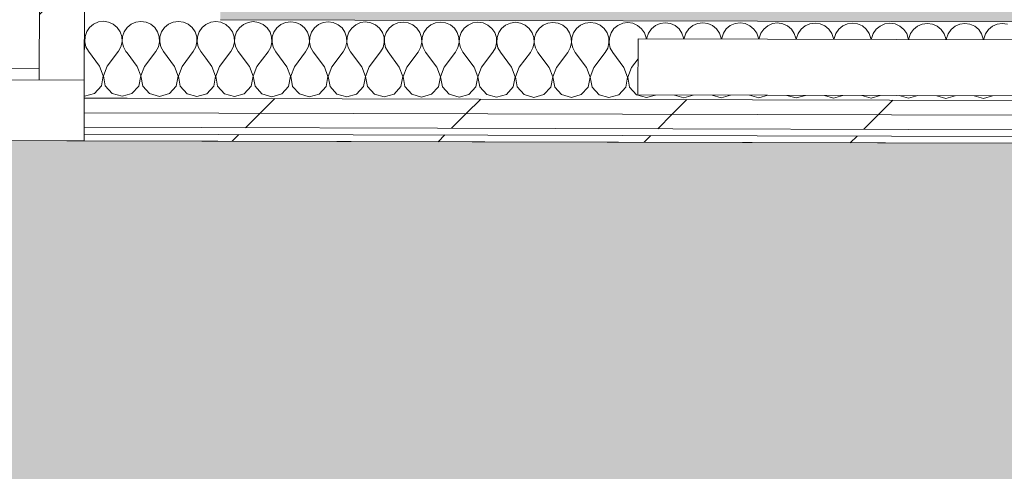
# Model space of a CAD drawing. Header units: millimetres. Extents: x -30280 to 19093, y -19284 to 4746.
# Tile 117 of 256: x -10846 to -9970, y -15730 to -15329. Entities that reach past the tile are written whole.
import ezdxf

# ---------------------------------------------------------------- set-up
doc = ezdxf.new("R2010")
doc.units = ezdxf.units.MM
doc.header["$MEASUREMENT"] = 0
doc.linetypes.add('Wipeout_Contour', pattern=[1000, 0, -1000])
for name, color, linetype in [('Nuevo_07_CR_Cel Ras pladur', 7, 'Continuous'), ('Nuevo_08_E_Envans secs', 7, 'Continuous'), ('Nuevo_Ventanas Archicad', 7, 'Continuous')]:
    doc.layers.add(name, color=color, linetype=linetype)
for name, color, linetype, lineweight, true_color in [('Nuevo_07_CR_Cel Ras pladur_Pluma_Nº__102', 7, 'Continuous', 5, 0xcccccc), ('Nuevo_08_E_Envans secs_Pluma_Nº__102', 7, 'Continuous', 5, 0xcccccc), ('Nuevo_08_E_Envans secs_Pluma_Nº__171', 171, 'Continuous', 13, 0xaaaaff), ('Nuevo_08_E_Envans secs_Pluma_Nº__177', 7, 'Continuous', 15, 0xf7e046), ('Nuevo_08_E_Envans secs_Pluma_Nº__79', 7, 'Continuous', 5, 0xaaffd5)]:
    doc.layers.add(name, color=color, linetype=linetype, lineweight=lineweight, true_color=true_color)
doc.layers.add('Nuevo_08_E_Envans secs_Pluma_Nº__1', color=7, linetype='Continuous', lineweight=5)
doc.layers.add('Nuevo_Ventanas Archicad_Pluma_Nº__1', color=7, linetype='Continuous', lineweight=5)
pattern_1 = [(45, (0, 0), (-183.8478, 183.8478), [195, -65]), (45, (7e-14, 183.85), (-183.8478, 183.8478), [195, -65])]

# ---------------------------------------------------------------- blocks, each defined once
blk = doc.blocks.new('Forjado_6_1', base_point=(-13089.3, -16963.7))
at = {"layer": 'Nuevo_07_CR_Cel Ras pladur_Pluma_Nº__102', "linetype": 'Continuous', "lineweight": 0, "true_color": 0x333333}
h = blk.add_hatch(color=250, dxfattribs=at)
h.paths.add_polyline_path([(-13089.3, -16963.7), (-12936.6, -16963.7), (-12936.6, -16660.98), (-12309.19, -16660.98), (-12309.19, -16937.98), (-7420.89, -16937.98), (-7420.89, -16580.98), (-6964.89, -16580.98), (-6964.89, -16937.98), (-3950.4, -16937.98), (-3949.3, -15453.52), (-13089.3, -15430.87)])
h.paths.add_polyline_path([(-12719.58, -15874.06), (-4319.58, -15874.06), (-4319.58, -16474.06), (-12719.58, -16474.06)], flags=0)
at = {"layer": 'Nuevo_07_CR_Cel Ras pladur_Pluma_Nº__102', "color": 254, "linetype": 'Continuous', "lineweight": 5, "true_color": 0xcccccc, "flags": 128}
blk.add_lwpolyline([(-13089.3, -16963.7), (-12936.6, -16963.7), (-12936.6, -16660.98), (-12309.19, -16660.98), (-12309.19, -16937.98), (-7420.89, -16937.98), (-7420.89, -16580.98), (-6964.89, -16580.98), (-6964.89, -16937.98), (-3950.4, -16937.98), (-3949.3, -15453.52), (-13089.3, -15430.87)], close=True, dxfattribs=at)
blk = doc.blocks.new('*X417')
at = {"layer": 'Nuevo_08_E_Envans secs_Pluma_Nº__102', "color": 254, "linetype": 'Continuous', "lineweight": 5, "true_color": 0xcccccc}
for p, q in [((-10783.67, -15335.68), (-10786.29, -15339.46)), ((-10780.13, -15332.75), (-10783.67, -15335.68)), ((-10775.91, -15330.91), (-10780.13, -15332.75)), ((-10771.36, -15330.28), (-10775.91, -15330.91)), ((-10766.8, -15330.93), (-10771.36, -15330.28)), ((-10762.6, -15332.79), (-10766.8, -15330.93)), ((-10759.07, -15335.74), (-10762.6, -15332.79)), ((-10756.47, -15339.53), (-10759.07, -15335.74)), ((-10750.34, -15335.76), (-10752.95, -15339.54)), ((-10750.33, -15335.75), (-10750.34, -15335.76)), ((-10788.35, -15343.81), (-10788.38, -15343.71)), ((-10788.14, -15348.41), (-10788.35, -15343.81)), ((-10787.77, -15343.81), (-10788, -15348.41)), ((-10786.29, -15339.46), (-10787.77, -15343.81)), ((-10755.01, -15343.89), (-10756.47, -15339.53)), ((-10754.8, -15348.49), (-10755.01, -15343.89)), ((-10754.43, -15343.9), (-10754.67, -15348.49)), ((-10752.95, -15339.54), (-10754.43, -15343.9)), ((-10788.4, -15349.51), (-10788.14, -15348.41)), ((-10788, -15348.41), (-10786.97, -15352.89)), ((-10786.97, -15352.89), (-10784.76, -15356.92)), ((-10758.09, -15356.98), (-10755.86, -15352.96)), ((-10755.86, -15352.96), (-10754.8, -15348.49)), ((-10754.67, -15348.49), (-10753.64, -15352.97)), ((-10753.64, -15352.97), (-10751.42, -15357)), ((-10774.79, -15370.28), (-10784.76, -15356.92)), ((-10768.12, -15370.29), (-10758.09, -15356.98)), ((-10750.36, -15358.42), (-10751.42, -15357)), ((-10771.55, -15378.79), (-10774.79, -15370.28)), ((-10768.12, -15370.29), (-10771.41, -15378.79)), ((-10773.26, -15387.73), (-10771.55, -15378.79)), ((-10771.41, -15378.79), (-10769.74, -15387.74)), ((-10779.42, -15394.44), (-10773.26, -15387.73)), ((-10769.74, -15387.74), (-10763.61, -15394.48)), ((-10788.51, -15396.82), (-10788.19, -15396.91)), ((-10788.19, -15396.91), (-10779.42, -15394.44)), ((-10763.61, -15394.48), (-10754.86, -15396.99)), ((-10754.86, -15396.99), (-10750.42, -15395.74))]:
    blk.add_line(p, q, dxfattribs=at)
blk = doc.blocks.new('*X418')
at = {"layer": 'Nuevo_08_E_Envans secs_Pluma_Nº__102', "color": 254, "linetype": 'Continuous', "lineweight": 5, "true_color": 0xcccccc}
for p, q in [((-10746.79, -15332.83), (-10750.33, -15335.75)), ((-10742.58, -15330.99), (-10746.79, -15332.83)), ((-10738.02, -15330.37), (-10742.58, -15330.99)), ((-10733.47, -15331.01), (-10738.02, -15330.37)), ((-10729.27, -15332.88), (-10733.47, -15331.01)), ((-10725.74, -15335.82), (-10729.27, -15332.88)), ((-10723.14, -15339.62), (-10725.74, -15335.82)), ((-10717.01, -15335.84), (-10719.62, -15339.63)), ((-10713.46, -15332.92), (-10717.01, -15335.84)), ((-10709.25, -15331.07), (-10713.46, -15332.92)), ((-10704.69, -15330.45), (-10709.25, -15331.07)), ((-10700.14, -15331.09), (-10704.69, -15330.45)), ((-10695.94, -15332.96), (-10700.14, -15331.09)), ((-10692.4, -15335.9), (-10695.94, -15332.96)), ((-10689.81, -15339.7), (-10692.4, -15335.9)), ((-10683.67, -15335.92), (-10686.29, -15339.71)), ((-10680.33, -15333.16), (-10683.67, -15335.92)), ((-10721.68, -15343.98), (-10723.14, -15339.62)), ((-10721.47, -15348.57), (-10721.68, -15343.98)), ((-10721.1, -15343.98), (-10721.34, -15348.57)), ((-10719.62, -15339.63), (-10721.1, -15343.98)), ((-10688.35, -15344.06), (-10689.81, -15339.7)), ((-10688.14, -15348.65), (-10688.35, -15344.06)), ((-10687.77, -15344.06), (-10688, -15348.65)), ((-10686.29, -15339.71), (-10687.77, -15344.06)), ((-10724.76, -15357.07), (-10722.52, -15353.05)), ((-10722.52, -15353.05), (-10721.47, -15348.57)), ((-10721.34, -15348.57), (-10720.31, -15353.05)), ((-10720.31, -15353.05), (-10718.09, -15357.08)), ((-10691.42, -15357.15), (-10689.19, -15353.13)), ((-10689.19, -15353.13), (-10688.14, -15348.65)), ((-10688, -15348.65), (-10686.97, -15353.14)), ((-10686.97, -15353.14), (-10684.76, -15357.17)), ((-10741.46, -15370.36), (-10750.36, -15358.42)), ((-10734.79, -15370.37), (-10724.76, -15357.07)), ((-10708.12, -15370.44), (-10718.09, -15357.08)), ((-10701.46, -15370.46), (-10691.42, -15357.15)), ((-10680.37, -15363.05), (-10684.76, -15357.17)), ((-10738.21, -15378.87), (-10741.46, -15370.36)), ((-10734.79, -15370.37), (-10738.08, -15378.87)), ((-10704.88, -15378.95), (-10708.12, -15370.44)), ((-10701.46, -15370.46), (-10704.74, -15378.95)), ((-10739.93, -15387.82), (-10738.21, -15378.87)), ((-10738.08, -15378.87), (-10736.41, -15387.82)), ((-10706.59, -15387.9), (-10704.88, -15378.95)), ((-10704.74, -15378.95), (-10703.07, -15387.91)), ((-10746.09, -15394.52), (-10739.93, -15387.82)), ((-10736.41, -15387.82), (-10730.28, -15394.56)), ((-10712.75, -15394.61), (-10706.59, -15387.9)), ((-10703.07, -15387.91), (-10696.95, -15394.65)), ((-10750.42, -15395.74), (-10746.09, -15394.52)), ((-10730.28, -15394.56), (-10721.52, -15397.07)), ((-10721.52, -15397.07), (-10712.75, -15394.61)), ((-10696.95, -15394.65), (-10688.19, -15397.16)), ((-10688.19, -15397.16), (-10680.42, -15394.97))]:
    blk.add_line(p, q, dxfattribs=at)
blk = doc.blocks.new('*X419')
at = {"layer": 'Nuevo_08_E_Envans secs_Pluma_Nº__102', "color": 254, "linetype": 'Continuous', "lineweight": 5, "true_color": 0xcccccc}
for p, q in [((-10680.13, -15333), (-10680.33, -15333.16)), ((-10675.91, -15331.15), (-10680.13, -15333)), ((-10671.36, -15330.53), (-10675.91, -15331.15)), ((-10666.81, -15331.18), (-10671.36, -15330.53)), ((-10662.6, -15333.04), (-10666.81, -15331.18)), ((-10659.07, -15335.99), (-10662.6, -15333.04)), ((-10656.47, -15339.78), (-10659.07, -15335.99)), ((-10650.34, -15336.01), (-10652.95, -15339.79)), ((-10646.79, -15333.08), (-10650.34, -15336.01)), ((-10642.58, -15331.24), (-10646.79, -15333.08)), ((-10638.02, -15330.61), (-10642.58, -15331.24)), ((-10633.47, -15331.26), (-10638.02, -15330.61)), ((-10629.27, -15333.13), (-10633.47, -15331.26)), ((-10625.74, -15336.07), (-10629.27, -15333.13)), ((-10623.14, -15339.86), (-10625.74, -15336.07)), ((-10617.01, -15336.09), (-10619.62, -15339.87)), ((-10613.46, -15333.16), (-10617.01, -15336.09)), ((-10609.25, -15331.32), (-10613.46, -15333.16)), ((-10604.69, -15330.7), (-10609.25, -15331.32)), ((-10600.14, -15331.34), (-10604.69, -15330.7)), ((-10595.94, -15333.21), (-10600.14, -15331.34)), ((-10592.4, -15336.15), (-10595.94, -15333.21)), ((-10580.13, -15333.25), (-10583.67, -15336.17)), ((-10575.91, -15331.4), (-10580.13, -15333.25)), ((-10571.36, -15330.78), (-10575.91, -15331.4)), ((-10566.81, -15331.43), (-10571.36, -15330.78)), ((-10562.6, -15333.29), (-10566.81, -15331.43)), ((-10559.07, -15336.23), (-10562.6, -15333.29)), ((-10546.79, -15333.33), (-10550.34, -15336.25)), ((-10542.58, -15331.49), (-10546.79, -15333.33)), ((-10538.03, -15330.86), (-10542.58, -15331.49)), ((-10533.47, -15331.51), (-10538.03, -15330.86)), ((-10529.27, -15333.37), (-10533.47, -15331.51)), ((-10525.74, -15336.32), (-10529.27, -15333.37)), ((-10513.46, -15333.41), (-10517.01, -15336.34)), ((-10509.25, -15331.57), (-10513.46, -15333.41)), ((-10504.69, -15330.94), (-10509.25, -15331.57)), ((-10500.14, -15331.59), (-10504.69, -15330.94)), ((-10495.94, -15333.46), (-10500.14, -15331.59)), ((-10492.4, -15336.4), (-10495.94, -15333.46)), ((-10480.13, -15333.49), (-10483.68, -15336.42)), ((-10475.91, -15331.65), (-10480.13, -15333.49)), ((-10471.36, -15331.03), (-10475.91, -15331.65)), ((-10466.81, -15331.67), (-10471.36, -15331.03)), ((-10462.6, -15333.54), (-10466.81, -15331.67)), ((-10459.07, -15336.48), (-10462.6, -15333.54)), ((-10446.79, -15333.58), (-10450.34, -15336.5)), ((-10442.58, -15331.73), (-10446.79, -15333.58)), ((-10438.03, -15331.11), (-10442.58, -15331.73)), ((-10433.47, -15331.76), (-10438.03, -15331.11)), ((-10429.27, -15333.62), (-10433.47, -15331.76)), ((-10425.74, -15336.56), (-10429.27, -15333.62)), ((-10413.46, -15333.66), (-10417.01, -15336.59)), ((-10409.25, -15331.82), (-10413.46, -15333.66)), ((-10404.69, -15331.19), (-10409.25, -15331.82)), ((-10400.14, -15331.84), (-10404.69, -15331.19)), ((-10395.94, -15333.7), (-10400.14, -15331.84)), ((-10392.4, -15336.65), (-10395.94, -15333.7)), ((-10380.13, -15333.74), (-10383.68, -15336.67)), ((-10375.92, -15331.9), (-10380.13, -15333.74)), ((-10371.36, -15331.28), (-10375.92, -15331.9)), ((-10366.81, -15331.92), (-10371.36, -15331.28)), ((-10362.6, -15333.79), (-10366.81, -15331.92)), ((-10359.07, -15336.73), (-10362.6, -15333.79)), ((-10346.79, -15333.83), (-10350.34, -15336.75)), ((-10342.58, -15331.98), (-10346.79, -15333.83)), ((-10338.03, -15331.36), (-10342.58, -15331.98)), ((-10333.47, -15332), (-10338.03, -15331.36)), ((-10329.27, -15333.87), (-10333.47, -15332)), ((-10325.74, -15336.81), (-10329.27, -15333.87)), ((-10313.46, -15333.91), (-10317.01, -15336.83)), ((-10309.25, -15332.06), (-10313.46, -15333.91)), ((-10304.69, -15331.44), (-10309.25, -15332.06)), ((-10300.14, -15332.09), (-10304.69, -15331.44)), ((-10295.94, -15333.95), (-10300.14, -15332.09)), ((-10292.4, -15336.89), (-10295.94, -15333.95)), ((-10280.13, -15333.99), (-10283.68, -15336.92)), ((-10275.92, -15332.15), (-10280.13, -15333.99)), ((-10271.36, -15331.52), (-10275.92, -15332.15)), ((-10266.81, -15332.17), (-10271.36, -15331.52)), ((-10262.6, -15334.03), (-10266.81, -15332.17)), ((-10259.07, -15336.98), (-10262.6, -15334.03)), ((-10246.79, -15334.07), (-10250.34, -15337)), ((-10242.58, -15332.23), (-10246.79, -15334.07)), ((-10238.03, -15331.61), (-10242.58, -15332.23)), ((-10233.47, -15332.25), (-10238.03, -15331.61)), ((-10229.27, -15334.12), (-10233.47, -15332.25)), ((-10225.74, -15337.06), (-10229.27, -15334.12)), ((-10213.46, -15334.16), (-10217.01, -15337.08)), ((-10209.25, -15332.31), (-10213.46, -15334.16)), ((-10204.69, -15331.69), (-10209.25, -15332.31)), ((-10200.14, -15332.33), (-10204.69, -15331.69)), ((-10195.94, -15334.2), (-10200.14, -15332.33)), ((-10192.4, -15337.14), (-10195.94, -15334.2)), ((-10180.13, -15334.24), (-10183.68, -15337.16)), ((-10175.92, -15332.39), (-10180.13, -15334.24)), ((-10171.36, -15331.77), (-10175.92, -15332.39)), ((-10166.81, -15332.42), (-10171.36, -15331.77)), ((-10162.6, -15334.28), (-10166.81, -15332.42)), ((-10159.07, -15337.22), (-10162.6, -15334.28)), ((-10146.79, -15334.32), (-10150.34, -15337.25)), ((-10142.58, -15332.48), (-10146.79, -15334.32)), ((-10138.03, -15331.85), (-10142.58, -15332.48)), ((-10133.47, -15332.5), (-10138.03, -15331.85)), ((-10129.27, -15334.36), (-10133.47, -15332.5)), ((-10125.74, -15337.31), (-10129.27, -15334.36)), ((-10113.46, -15334.4), (-10117.01, -15337.33)), ((-10109.25, -15332.56), (-10113.46, -15334.4)), ((-10104.69, -15331.94), (-10109.25, -15332.56)), ((-10100.14, -15332.58), (-10104.69, -15331.94)), ((-10095.94, -15334.45), (-10100.14, -15332.58)), ((-10092.4, -15337.39), (-10095.94, -15334.45)), ((-10080.13, -15334.49), (-10083.68, -15337.41)), ((-10075.92, -15332.64), (-10080.13, -15334.49)), ((-10071.36, -15332.02), (-10075.92, -15332.64)), ((-10066.81, -15332.66), (-10071.36, -15332.02)), ((-10062.6, -15334.53), (-10066.81, -15332.66)), ((-10059.07, -15337.47), (-10062.6, -15334.53)), ((-10046.8, -15334.57), (-10050.34, -15337.49)), ((-10042.58, -15332.72), (-10046.8, -15334.57)), ((-10038.03, -15332.1), (-10042.58, -15332.72)), ((-10033.47, -15332.75), (-10038.03, -15332.1)), ((-10029.27, -15334.61), (-10033.47, -15332.75)), ((-10025.74, -15337.55), (-10029.27, -15334.61)), ((-10013.46, -15334.65), (-10017.01, -15337.58)), ((-10009.25, -15332.81), (-10013.46, -15334.65)), ((-10004.69, -15332.18), (-10009.25, -15332.81)), ((-10000.14, -15332.83), (-10004.69, -15332.18)), ((-9995.94, -15334.69), (-10000.14, -15332.83)), ((-9992.4, -15337.64), (-9995.94, -15334.69)), ((-9980.13, -15334.73), (-9983.68, -15337.66)), ((-9975.92, -15332.89), (-9980.13, -15334.73)), ((-9971.36, -15332.27), (-9975.92, -15332.89)), ((-9966.81, -15332.91), (-9971.36, -15332.27)), ((-10655.02, -15344.14), (-10656.47, -15339.78)), ((-10654.8, -15348.74), (-10655.02, -15344.14)), ((-10654.44, -15344.14), (-10654.67, -15348.74)), ((-10652.95, -15339.79), (-10654.44, -15344.14)), ((-10621.68, -15344.23), (-10623.14, -15339.86)), ((-10621.47, -15348.82), (-10621.68, -15344.23)), ((-10621.1, -15344.23), (-10621.34, -15348.82)), ((-10619.62, -15339.87), (-10621.1, -15344.23)), ((-10589.81, -15339.95), (-10592.4, -15336.15)), ((-10588.35, -15344.31), (-10589.81, -15339.95)), ((-10588.14, -15348.9), (-10588.35, -15344.31)), ((-10587.77, -15344.31), (-10588, -15348.9)), ((-10586.29, -15339.96), (-10587.77, -15344.31)), ((-10583.67, -15336.17), (-10586.29, -15339.96)), ((-10556.47, -15340.03), (-10559.07, -15336.23)), ((-10555.02, -15344.39), (-10556.47, -15340.03)), ((-10554.8, -15348.98), (-10555.02, -15344.39)), ((-10554.44, -15344.39), (-10554.67, -15348.98)), ((-10552.96, -15340.04), (-10554.44, -15344.39)), ((-10550.34, -15336.25), (-10552.96, -15340.04)), ((-10523.14, -15340.11), (-10525.74, -15336.32)), ((-10521.68, -15344.47), (-10523.14, -15340.11)), ((-10521.47, -15349.07), (-10521.68, -15344.47)), ((-10521.1, -15344.47), (-10521.34, -15349.07)), ((-10519.62, -15340.12), (-10521.1, -15344.47)), ((-10517.01, -15336.34), (-10519.62, -15340.12)), ((-10489.81, -15340.19), (-10492.4, -15336.4)), ((-10488.35, -15344.56), (-10489.81, -15340.19)), ((-10488.14, -15349.15), (-10488.35, -15344.56)), ((-10487.77, -15344.56), (-10488, -15349.15)), ((-10486.29, -15340.2), (-10487.77, -15344.56)), ((-10483.68, -15336.42), (-10486.29, -15340.2)), ((-10456.47, -15340.28), (-10459.07, -15336.48)), ((-10455.02, -15344.64), (-10456.47, -15340.28)), ((-10454.8, -15349.23), (-10455.02, -15344.64)), ((-10454.44, -15344.64), (-10454.67, -15349.23)), ((-10452.96, -15340.29), (-10454.44, -15344.64)), ((-10450.34, -15336.5), (-10452.96, -15340.29)), ((-10423.14, -15340.36), (-10425.74, -15336.56)), ((-10421.68, -15344.72), (-10423.14, -15340.36)), ((-10421.47, -15349.31), (-10421.68, -15344.72)), ((-10421.1, -15344.72), (-10421.34, -15349.31)), ((-10419.62, -15340.37), (-10421.1, -15344.72)), ((-10417.01, -15336.59), (-10419.62, -15340.37)), ((-10389.81, -15340.44), (-10392.4, -15336.65)), ((-10388.35, -15344.8), (-10389.81, -15340.44)), ((-10388.14, -15349.4), (-10388.35, -15344.8)), ((-10387.77, -15344.81), (-10388, -15349.4)), ((-10386.29, -15340.45), (-10387.77, -15344.81)), ((-10383.68, -15336.67), (-10386.29, -15340.45)), ((-10356.47, -15340.53), (-10359.07, -15336.73)), ((-10355.02, -15344.89), (-10356.47, -15340.53)), ((-10354.8, -15349.48), (-10355.02, -15344.89)), ((-10354.44, -15344.89), (-10354.67, -15349.48)), ((-10352.96, -15340.53), (-10354.44, -15344.89)), ((-10350.34, -15336.75), (-10352.96, -15340.53)), ((-10323.14, -15340.61), (-10325.74, -15336.81)), ((-10321.68, -15344.97), (-10323.14, -15340.61)), ((-10319.62, -15340.62), (-10321.1, -15344.97)), ((-10317.01, -15336.83), (-10319.62, -15340.62)), ((-10289.81, -15340.69), (-10292.4, -15336.89)), ((-10288.35, -15345.05), (-10289.81, -15340.69)), ((-10286.29, -15340.7), (-10287.77, -15345.05)), ((-10283.68, -15336.92), (-10286.29, -15340.7)), ((-10256.48, -15340.77), (-10259.07, -15336.98)), ((-10255.02, -15345.13), (-10256.48, -15340.77)), ((-10252.96, -15340.78), (-10254.44, -15345.14)), ((-10250.34, -15337), (-10252.96, -15340.78)), ((-10223.14, -15340.86), (-10225.74, -15337.06)), ((-10221.68, -15345.22), (-10223.14, -15340.86)), ((-10219.62, -15340.86), (-10221.1, -15345.22)), ((-10217.01, -15337.08), (-10219.62, -15340.86)), ((-10189.81, -15340.94), (-10192.4, -15337.14)), ((-10188.35, -15345.3), (-10189.81, -15340.94)), ((-10186.29, -15340.95), (-10187.77, -15345.3)), ((-10183.68, -15337.16), (-10186.29, -15340.95)), ((-10156.48, -15341.02), (-10159.07, -15337.22)), ((-10155.02, -15345.38), (-10156.48, -15341.02)), ((-10152.96, -15341.03), (-10154.44, -15345.38)), ((-10150.34, -15337.25), (-10152.96, -15341.03)), ((-10123.14, -15341.1), (-10125.74, -15337.31)), ((-10121.68, -15345.46), (-10123.14, -15341.1)), ((-10119.62, -15341.11), (-10121.1, -15345.47)), ((-10117.01, -15337.33), (-10119.62, -15341.11)), ((-10089.81, -15341.19), (-10092.4, -15337.39)), ((-10088.35, -15345.55), (-10089.81, -15341.19)), ((-10086.29, -15341.19), (-10087.77, -15345.55)), ((-10083.68, -15337.41), (-10086.29, -15341.19)), ((-10056.48, -15341.27), (-10059.07, -15337.47)), ((-10055.02, -15345.63), (-10056.48, -15341.27)), ((-10052.96, -15341.28), (-10054.44, -15345.63)), ((-10050.34, -15337.49), (-10052.96, -15341.28)), ((-10023.14, -15341.35), (-10025.74, -15337.55)), ((-10021.68, -15345.71), (-10023.14, -15341.35)), ((-10019.62, -15341.36), (-10021.1, -15345.71)), ((-10017.01, -15337.58), (-10019.62, -15341.36)), ((-9989.81, -15341.43), (-9992.4, -15337.64)), ((-9988.35, -15345.79), (-9989.81, -15341.43)), ((-9986.29, -15341.44), (-9987.77, -15345.8)), ((-9983.68, -15337.66), (-9986.29, -15341.44)), ((-10658.09, -15357.23), (-10655.86, -15353.21)), ((-10655.86, -15353.21), (-10654.8, -15348.74)), ((-10654.67, -15348.74), (-10653.64, -15353.22)), ((-10653.64, -15353.22), (-10651.42, -15357.25)), ((-10624.76, -15357.31), (-10622.52, -15353.3)), ((-10622.52, -15353.3), (-10621.47, -15348.82)), ((-10621.34, -15348.82), (-10620.31, -15353.3)), ((-10620.31, -15353.3), (-10618.09, -15357.33)), ((-10591.42, -15357.4), (-10589.19, -15353.38)), ((-10589.19, -15353.38), (-10588.14, -15348.9)), ((-10588, -15348.9), (-10586.97, -15353.38)), ((-10586.97, -15353.38), (-10584.76, -15357.41)), ((-10558.09, -15357.48), (-10555.86, -15353.46)), ((-10555.86, -15353.46), (-10554.8, -15348.98)), ((-10554.67, -15348.98), (-10553.64, -15353.47)), ((-10553.64, -15353.47), (-10551.42, -15357.5)), ((-10524.76, -15357.56), (-10522.52, -15353.54)), ((-10522.52, -15353.54), (-10521.47, -15349.07)), ((-10521.34, -15349.07), (-10520.31, -15353.55)), ((-10520.31, -15353.55), (-10518.09, -15357.58)), ((-10491.42, -15357.64), (-10489.19, -15353.63)), ((-10489.19, -15353.63), (-10488.14, -15349.15)), ((-10488, -15349.15), (-10486.97, -15353.63)), ((-10486.97, -15353.63), (-10484.76, -15357.66)), ((-10455.86, -15353.71), (-10454.8, -15349.23)), ((-10454.67, -15349.23), (-10453.64, -15353.71)), ((-10422.52, -15353.79), (-10421.47, -15349.31)), ((-10421.34, -15349.31), (-10420.31, -15353.8)), ((-10389.19, -15353.87), (-10388.14, -15349.4)), ((-10388, -15349.4), (-10386.97, -15353.88)), ((-10355.86, -15353.96), (-10354.8, -15349.48)), ((-10354.67, -15349.48), (-10353.64, -15353.96)), ((-10322.52, -15354.04), (-10321.47, -15349.56)), ((-10321.47, -15349.56), (-10321.68, -15344.97)), ((-10321.1, -15344.97), (-10321.34, -15349.56)), ((-10321.34, -15349.56), (-10320.31, -15354.04)), ((-10288.31, -15345.81), (-10288.35, -15345.05)), ((-10287.77, -15345.05), (-10287.81, -15345.82)), ((-10254.98, -15345.9), (-10255.02, -15345.13)), ((-10254.44, -15345.14), (-10254.48, -15345.9)), ((-10221.65, -15345.98), (-10221.68, -15345.22)), ((-10221.1, -15345.22), (-10221.14, -15345.98)), ((-10188.31, -15346.06), (-10188.35, -15345.3)), ((-10187.77, -15345.3), (-10187.81, -15346.06)), ((-10154.98, -15346.14), (-10155.02, -15345.38)), ((-10154.44, -15345.38), (-10154.48, -15346.15)), ((-10121.65, -15346.23), (-10121.68, -15345.46)), ((-10121.1, -15345.47), (-10121.14, -15346.23)), ((-10088.32, -15346.31), (-10088.35, -15345.55)), ((-10087.77, -15345.55), (-10087.81, -15346.31)), ((-10054.98, -15346.39), (-10055.02, -15345.63)), ((-10054.44, -15345.63), (-10054.48, -15346.39)), ((-10021.65, -15346.48), (-10021.68, -15345.71)), ((-10021.1, -15345.71), (-10021.14, -15346.48)), ((-9988.32, -15346.56), (-9988.35, -15345.79)), ((-9987.77, -15345.8), (-9987.81, -15346.56)), ((-10668.12, -15370.54), (-10658.09, -15357.23)), ((-10641.46, -15370.61), (-10651.42, -15357.25)), ((-10634.79, -15370.62), (-10624.76, -15357.31)), ((-10608.12, -15370.69), (-10618.09, -15357.33)), ((-10601.46, -15370.71), (-10591.42, -15357.4)), ((-10574.79, -15370.77), (-10584.76, -15357.41)), ((-10568.12, -15370.79), (-10558.09, -15357.48)), ((-10541.46, -15370.85), (-10551.42, -15357.5)), ((-10534.79, -15370.87), (-10524.76, -15357.56)), ((-10508.12, -15370.94), (-10518.09, -15357.58)), ((-10501.46, -15370.95), (-10491.42, -15357.64)), ((-10474.79, -15371.02), (-10484.76, -15357.66)), ((-10468.12, -15371.04), (-10458.09, -15357.73)), ((-10458.09, -15357.73), (-10455.86, -15353.71)), ((-10453.64, -15353.71), (-10451.42, -15357.74)), ((-10441.46, -15371.1), (-10451.42, -15357.74)), ((-10434.79, -15371.12), (-10424.76, -15357.81)), ((-10424.76, -15357.81), (-10422.52, -15353.79)), ((-10420.31, -15353.8), (-10418.09, -15357.83)), ((-10408.12, -15371.18), (-10418.09, -15357.83)), ((-10401.46, -15371.2), (-10391.43, -15357.89)), ((-10391.43, -15357.89), (-10389.19, -15353.87)), ((-10386.97, -15353.88), (-10384.76, -15357.91)), ((-10374.79, -15371.27), (-10384.76, -15357.91)), ((-10368.12, -15371.28), (-10358.09, -15357.97)), ((-10358.09, -15357.97), (-10355.86, -15353.96)), ((-10353.64, -15353.96), (-10351.43, -15357.99)), ((-10341.46, -15371.35), (-10351.43, -15357.99)), ((-10334.79, -15371.37), (-10324.76, -15358.06)), ((-10324.76, -15358.06), (-10322.52, -15354.04)), ((-10320.31, -15354.04), (-10318.09, -15358.07)), ((-10308.13, -15371.43), (-10318.09, -15358.07)), ((-10674.79, -15370.52), (-10680.37, -15363.05)), ((-10671.55, -15379.03), (-10674.79, -15370.52)), ((-10668.12, -15370.54), (-10671.41, -15379.04)), ((-10638.21, -15379.12), (-10641.46, -15370.61)), ((-10634.79, -15370.62), (-10638.08, -15379.12)), ((-10604.88, -15379.2), (-10608.12, -15370.69)), ((-10601.46, -15370.71), (-10604.74, -15379.2)), ((-10571.55, -15379.28), (-10574.79, -15370.77)), ((-10568.12, -15370.79), (-10571.41, -15379.28)), ((-10538.21, -15379.37), (-10541.46, -15370.85)), ((-10534.79, -15370.87), (-10538.08, -15379.37)), ((-10504.88, -15379.45), (-10508.12, -15370.94)), ((-10501.46, -15370.95), (-10504.74, -15379.45)), ((-10471.55, -15379.53), (-10474.79, -15371.02)), ((-10468.12, -15371.04), (-10471.41, -15379.53)), ((-10438.21, -15379.61), (-10441.46, -15371.1)), ((-10434.79, -15371.12), (-10438.08, -15379.61)), ((-10301.46, -15371.45), (-10295.58, -15363.66)), ((-10673.26, -15387.98), (-10671.55, -15379.03)), ((-10671.41, -15379.04), (-10669.74, -15387.99)), ((-10639.93, -15388.06), (-10638.21, -15379.12)), ((-10638.08, -15379.12), (-10636.41, -15388.07)), ((-10606.59, -15388.15), (-10604.88, -15379.2)), ((-10604.74, -15379.2), (-10603.07, -15388.15)), ((-10573.26, -15388.23), (-10571.55, -15379.28)), ((-10571.41, -15379.28), (-10569.74, -15388.24)), ((-10539.93, -15388.31), (-10538.21, -15379.37)), ((-10538.08, -15379.37), (-10536.41, -15388.32)), ((-10506.59, -15388.39), (-10504.88, -15379.45)), ((-10504.74, -15379.45), (-10503.07, -15388.4)), ((-10473.26, -15388.48), (-10471.55, -15379.53)), ((-10471.41, -15379.53), (-10469.74, -15388.49)), ((-10439.93, -15388.56), (-10438.21, -15379.61)), ((-10438.08, -15379.61), (-10436.41, -15388.57)), ((-10404.88, -15379.7), (-10408.12, -15371.18)), ((-10406.59, -15388.64), (-10404.88, -15379.7)), ((-10401.46, -15371.2), (-10404.75, -15379.7)), ((-10404.75, -15379.7), (-10403.08, -15388.65)), ((-10371.55, -15379.78), (-10374.79, -15371.27)), ((-10373.26, -15388.72), (-10371.55, -15379.78)), ((-10368.12, -15371.28), (-10371.41, -15379.78)), ((-10371.41, -15379.78), (-10369.74, -15388.73)), ((-10338.21, -15379.86), (-10341.46, -15371.35)), ((-10339.93, -15388.81), (-10338.21, -15379.86)), ((-10334.79, -15371.37), (-10338.08, -15379.86)), ((-10338.08, -15379.86), (-10336.41, -15388.82)), ((-10304.88, -15379.94), (-10308.13, -15371.43)), ((-10306.59, -15388.89), (-10304.88, -15379.94)), ((-10301.46, -15371.45), (-10304.75, -15379.94)), ((-10304.75, -15379.94), (-10303.08, -15388.9)), ((-10679.42, -15394.69), (-10673.26, -15387.98)), ((-10669.74, -15387.99), (-10663.61, -15394.73)), ((-10646.09, -15394.77), (-10639.93, -15388.06)), ((-10636.41, -15388.07), (-10630.28, -15394.81)), ((-10612.76, -15394.85), (-10606.59, -15388.15)), ((-10603.07, -15388.15), (-10596.95, -15394.89)), ((-10579.42, -15394.94), (-10573.26, -15388.23)), ((-10569.74, -15388.24), (-10563.61, -15394.98)), ((-10546.09, -15395.02), (-10539.93, -15388.31)), ((-10536.41, -15388.32), (-10530.28, -15395.06)), ((-10512.76, -15395.1), (-10506.59, -15388.39)), ((-10503.07, -15388.4), (-10496.95, -15395.14)), ((-10479.42, -15395.19), (-10473.26, -15388.48)), ((-10469.74, -15388.49), (-10463.61, -15395.22)), ((-10446.09, -15395.27), (-10439.93, -15388.56)), ((-10436.41, -15388.57), (-10430.28, -15395.31)), ((-10412.76, -15395.35), (-10406.59, -15388.64)), ((-10403.08, -15388.65), (-10396.95, -15395.39)), ((-10680.42, -15394.97), (-10679.42, -15394.69)), ((-10663.61, -15394.73), (-10654.86, -15397.24)), ((-10654.86, -15397.24), (-10646.09, -15394.77)), ((-10630.28, -15394.81), (-10621.52, -15397.32)), ((-10621.52, -15397.32), (-10612.76, -15394.85)), ((-10596.95, -15394.89), (-10588.19, -15397.4)), ((-10588.19, -15397.4), (-10579.42, -15394.94)), ((-10563.61, -15394.98), (-10554.86, -15397.49)), ((-10554.86, -15397.49), (-10546.09, -15395.02)), ((-10530.28, -15395.06), (-10521.52, -15397.57)), ((-10521.52, -15397.57), (-10512.76, -15395.1)), ((-10496.95, -15395.14), (-10488.19, -15397.65)), ((-10488.19, -15397.65), (-10479.42, -15395.19)), ((-10463.61, -15395.22), (-10454.86, -15397.74)), ((-10454.86, -15397.74), (-10446.09, -15395.27)), ((-10430.28, -15395.31), (-10421.52, -15397.82)), ((-10421.52, -15397.82), (-10412.76, -15395.35)), ((-10396.95, -15395.39), (-10388.19, -15397.9)), ((-10388.19, -15397.9), (-10379.42, -15395.43)), ((-10379.42, -15395.43), (-10373.26, -15388.72)), ((-10369.74, -15388.73), (-10363.61, -15395.47)), ((-10363.61, -15395.47), (-10354.86, -15397.98)), ((-10354.86, -15397.98), (-10346.09, -15395.52)), ((-10346.09, -15395.52), (-10339.93, -15388.81)), ((-10336.41, -15388.82), (-10330.28, -15395.55)), ((-10330.28, -15395.55), (-10321.52, -15398.07)), ((-10321.52, -15398.07), (-10312.76, -15395.6)), ((-10312.76, -15395.6), (-10306.59, -15388.89)), ((-10303.08, -15388.9), (-10296.95, -15395.64)), ((-10296.95, -15395.64), (-10288.19, -15398.15)), ((-10288.19, -15398.15), (-10279.97, -15395.84)), ((-10263.07, -15395.88), (-10254.86, -15398.23)), ((-10254.86, -15398.23), (-10246.64, -15395.92)), ((-10229.73, -15395.96), (-10221.52, -15398.31)), ((-10221.52, -15398.31), (-10213.31, -15396)), ((-10196.4, -15396.04), (-10188.19, -15398.4)), ((-10188.19, -15398.4), (-10179.97, -15396.08)), ((-10163.07, -15396.12), (-10154.86, -15398.48)), ((-10154.86, -15398.48), (-10146.64, -15396.17)), ((-10129.73, -15396.21), (-10121.53, -15398.56)), ((-10121.53, -15398.56), (-10113.31, -15396.25)), ((-10096.4, -15396.29), (-10088.19, -15398.64)), ((-10088.19, -15398.64), (-10079.97, -15396.33)), ((-10063.07, -15396.37), (-10054.86, -15398.73)), ((-10054.86, -15398.73), (-10046.64, -15396.41)), ((-10029.73, -15396.46), (-10021.53, -15398.81)), ((-10021.53, -15398.81), (-10013.31, -15396.5)), ((-9996.4, -15396.54), (-9988.19, -15398.89)), ((-9988.19, -15398.89), (-9979.97, -15396.58))]:
    blk.add_line(p, q, dxfattribs=at)
blk = doc.blocks.new('Ventana Escaparate 27')
at = {"layer": 'Nuevo_Ventanas Archicad', "linetype": 'Continuous', "lineweight": 0, "true_color": 0x000000}
h = blk.add_hatch(dxfattribs=at)
h.set_pattern_fill('Acero_0001', color=18, style=0, pattern_type=2)
h.set_pattern_definition([(45, (0, 0), (-159.1, 159.1), []), (45, (-53.03, 53.03), (-159.1, 159.1), [])])
h.paths.add_polyline_path([(-660.38, 0), (-660.38, -80), (-620.38, -80), (-620.38, 0)])
at = {"layer": 'Nuevo_Ventanas Archicad_Pluma_Nº__1', "color": 7, "linetype": 'Continuous', "lineweight": 5}
for p, q in [((-660.38, 54), (660.38, 54)), ((-660.38, 48), (-660.38, 54)), ((-660.38, 42), (-660.38, 48)), ((-660.38, 29), (-660.38, 42)), ((-660.38, 16), (-660.38, 29)), ((-660.38, 0), (-660.38, 16)), ((-660.38, 0), (660.38, 0)), ((-660.38, 0), (-660.38, -80)), ((-620.38, 0), (-660.38, 0)), ((-660.38, -54), (-660.38, 0)), ((-660.38, -54), (-660.38, 0)), ((-620.38, -80), (-620.38, 0)), ((-620.38, -10), (620.38, -10))]:
    blk.add_line(p, q, dxfattribs=at)
blk = doc.blocks.new('Muro_62_1', base_point=(-3815.2, -15319.86))
at = {"layer": 'Nuevo_08_E_Envans secs_Pluma_Nº__79', "linetype": 'Continuous', "lineweight": 5, "true_color": 0xaaffd5}
blk.add_hatch(color=121, dxfattribs=at).paths.add_polyline_path([(-10667.3, -15315.88), (-10667.32, -15328.88), (-9480.5, -15331.82), (-9480.47, -15318.82)])
at = {"layer": 'Nuevo_08_E_Envans secs_Pluma_Nº__1', "color": 7, "linetype": 'Continuous', "lineweight": 5}
for p, q in [((-10788.34, -15328.58), (-10788.48, -15382.58)), ((-10667.32, -15328.88), (-9480.5, -15331.82)), ((-9480.54, -15347.82), (-10295.54, -15345.8))]:
    blk.add_line(p, q, dxfattribs=at)
at = {"color": 254, "linetype": 'Wipeout_Contour', "lineweight": 0, "ltscale": 73892.544862}
blk.add_wipeout([(-10788.6, -15430.57), (-10788.61, -15436.57), (-9480.77, -15439.82), (-9480.76, -15433.82)], dxfattribs=at).dxf.layer = 'Nuevo_08_E_Envans secs'
at = {"layer": 'Nuevo_08_E_Envans secs_Pluma_Nº__171', "linetype": 'Continuous', "lineweight": 13, "true_color": 0xaaaaff}
h = blk.add_hatch(dxfattribs=at)
h.set_pattern_fill('Panellat_HPL_0001', color=161, style=0, pattern_type=2)
h.set_pattern_definition(pattern_1)
h.paths.add_polyline_path([(-10788.6, -15430.57), (-10788.61, -15436.57), (-9480.77, -15439.82), (-9480.76, -15433.82)])
at = {"layer": 'Nuevo_08_E_Envans secs_Pluma_Nº__1', "color": 7, "linetype": 'Continuous', "lineweight": 5, "flags": 128}
blk.add_lwpolyline([(-10788.61, -15436.57), (-9480.77, -15439.82)], dxfattribs=at)
at = {"color": 254, "linetype": 'Wipeout_Contour', "lineweight": 0, "ltscale": 73840.641002}
blk.add_wipeout([(-10788.58, -15424.57), (-9480.74, -15427.82), (-9480.71, -15414.82), (-10788.55, -15411.57)], dxfattribs=at).dxf.layer = 'Nuevo_08_E_Envans secs'
at = {"layer": 'Nuevo_08_E_Envans secs_Pluma_Nº__177', "linetype": 'Continuous', "lineweight": 15, "true_color": 0xf7e046}
h = blk.add_hatch(dxfattribs=at)
h.set_pattern_fill('Panellat_HPL_0001', color=53, style=0, pattern_type=2)
h.set_pattern_definition(pattern_1)
h.paths.add_polyline_path([(-10788.58, -15424.57), (-9480.74, -15427.82), (-9480.71, -15414.82), (-10788.55, -15411.57)])
at = {"layer": 'Nuevo_08_E_Envans secs_Pluma_Nº__1', "color": 7, "linetype": 'Continuous', "lineweight": 5}
for p, q in [((-10788.6, -15430.57), (-10788.61, -15436.57)), ((-10788.58, -15424.57), (-10788.6, -15430.57)), ((-10788.6, -15430.57), (-9480.76, -15433.82)), ((-10788.58, -15424.57), (-9480.74, -15427.82))]:
    blk.add_line(p, q, dxfattribs=at)
at = {"color": 254, "linetype": 'Wipeout_Contour', "lineweight": 0, "ltscale": 73797.124111}
blk.add_wipeout([(-10788.55, -15411.57), (-9480.71, -15414.82), (-9480.68, -15401.82), (-10788.52, -15398.58)], dxfattribs=at).dxf.layer = 'Nuevo_08_E_Envans secs'
at = {"layer": 'Nuevo_08_E_Envans secs_Pluma_Nº__177', "linetype": 'Continuous', "lineweight": 15, "true_color": 0xf7e046}
h = blk.add_hatch(dxfattribs=at)
h.set_pattern_fill('Panellat_HPL_0001', color=53, style=0, pattern_type=2)
h.set_pattern_definition(pattern_1)
h.paths.add_polyline_path([(-10788.55, -15411.57), (-9480.71, -15414.82), (-9480.68, -15401.82), (-10788.52, -15398.58)])
at = {"layer": 'Nuevo_08_E_Envans secs_Pluma_Nº__1', "color": 7, "linetype": 'Continuous', "lineweight": 5}
for p, q in [((-10295.54, -15345.8), (-10295.66, -15395.8)), ((-10788.48, -15382.58), (-10788.52, -15398.58)), ((-10295.66, -15395.8), (-9480.67, -15397.82)), ((-10788.52, -15398.58), (-10788.55, -15411.57)), ((-10788.52, -15398.58), (-10750.42, -15398.67)), ((-10750.42, -15398.67), (-10680.42, -15398.84)), ((-10680.42, -15398.84), (-9480.68, -15401.82)), ((-10788.55, -15411.57), (-10788.58, -15424.57)), ((-10788.55, -15411.57), (-9480.71, -15414.82))]:
    blk.add_line(p, q, dxfattribs=at)
at = {"layer": 'Nuevo_08_E_Envans secs', "color": 7, "lineweight": 20}
for name in ['*X417', '*X418', '*X419']:
    blk.add_blockref(name, (0, 0), dxfattribs=at)
at = {"layer": 'Nuevo_Ventanas Archicad', "color": 253, "linetype": 'Continuous', "lineweight": 5, "true_color": 0xa4a4a6, "zscale": 1000, "rotation": 179.8580098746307}
blk.add_blockref('Ventana Escaparate 27', (-11448.85, -15380.94), dxfattribs=at)

msp = doc.modelspace()

# ---------------------------------------------------------------- block references
at = {"layer": 'Nuevo_07_CR_Cel Ras pladur', "color": 254, "linetype": 'Continuous', "lineweight": 5, "true_color": 0xcccccc}
msp.add_blockref('Forjado_6_1', (-13089.3, -16963.7), dxfattribs=at)

# ---------------------------------------------------------------- next in the draw order: block references
at = {"layer": 'Nuevo_08_E_Envans secs', "color": 7, "lineweight": 20}
msp.add_blockref('Muro_62_1', (-3815.2, -15319.86), dxfattribs=at)

doc.saveas('drawing.dxf')
